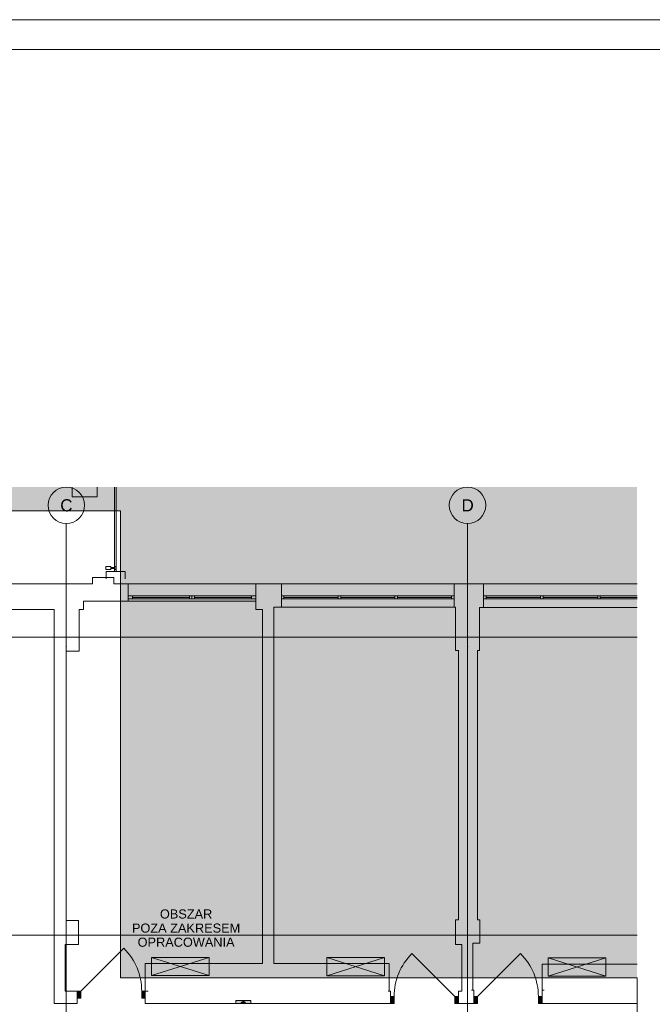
# Paper-space layout 'A-26 ROZBIÓRKI - PIĘTRO 8' of a CAD drawing. Header units: millimetres. Extents: x 0 to 540, y 0 to 297.
# Tile 6 of 9: x 198 to 302, y 135 to 297. Entities that reach past the tile are written whole.
import ezdxf
from ezdxf.xclip import XClip

# ---------------------------------------------------------------- set-up
doc = ezdxf.new("R2010")
doc.units = ezdxf.units.MM
doc.header["$MEASUREMENT"] = 0
doc.header["$XCLIPFRAME"] = 0
doc.linetypes.add('DASHDOTX2', pattern=[1000, 500, -250, 0, -250])
doc.linetypes.add('PRZERYWANA_DU_A', pattern=[550, 350.0000000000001, -199.9999999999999])
for name, color, linetype, lineweight in [('0_Nr_pióra__2', 8, 'Continuous', 13), ('A_podkład_Nr_pióra__2', 8, 'Continuous', 13), ('A_wyposażenie_Nr_pióra__1', 7, 'Continuous', 20), ('A_wyposażenie_Nr_pióra__2', 8, 'Continuous', 13), ('A_ściany_Nr_pióra__1', 7, 'Continuous', 20), ('A_ściany_Nr_pióra__2', 8, 'Continuous', 13), ('Drzwi Archicad_Nr_pióra__1', 7, 'Continuous', 20)]:
    doc.layers.add(name, color=color, linetype=linetype, lineweight=lineweight)
for name, color, linetype, lineweight, true_color in [('A_Arkusz_Nr_pióra__255', 7, 'Continuous', 15, 0x242424), ('A_linie_Nr_pióra__7', 7, 'Continuous', 18, 0x171717), ('A_opis_Nr_pióra__7', 7, 'Continuous', 18, 0x171717), ('A_osie_Nr_pióra__16', 7, 'Continuous', 5, 0x0f0f0f), ('A_osie_Nr_pióra__76', 7, 'Continuous', 5, 0x2d2d2d), ('A_ściany_Nr_pióra__19', 7, 'Continuous', 5, 0x191919), ('Okna Archicada_Nr_pióra__19', 7, 'Continuous', 5, 0x191919)]:
    doc.layers.add(name, color=color, linetype=linetype, lineweight=lineweight, true_color=true_color)
for name, color, linetype in [('A_podrys', 7, 'Continuous'), ('A_wyposażenie', 7, 'Continuous'), ('Drzwi Archicad', 7, 'Continuous')]:
    doc.layers.add(name, color=color, linetype=linetype)
doc.styles.add('STYL_AUTOMATYCZNY_1', font='arial.ttf')

# ---------------------------------------------------------------- blocks, each defined once
blk = doc.blocks.new('Rysunek_1_1', base_point=(-1569.727212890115, -334.6624590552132))
at = {"linetype": 'Continuous', "lineweight": 0, "true_color": 0x484848}
blk.add_hatch(color=251, dxfattribs=at).paths.add_polyline_path([(49.01414782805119, 44.4123740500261), (57.3989115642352, 44.4123740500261), (57.3989115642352, 216.2223770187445), (214.4641249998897, 216.2223770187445), (214.4641249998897, 139.4123788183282), (299.4641219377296, 139.4123788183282), (299.4641219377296, 220.1214278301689), (49.01414782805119, 220.1214278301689)])
at = {"layer": 'A_wyposażenie', "linetype": 'Continuous', "lineweight": 0, "true_color": 0xfdfdfd}
for points in [[(219.5698870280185, 142.7563767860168), (219.5698870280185, 141.756629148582), (219.5698870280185, 139.7563767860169), (229.0698870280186, 139.7563767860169), (229.0698870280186, 142.7563767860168)], [(257.9198960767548, 142.7521226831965), (248.4198960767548, 142.7521226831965), (248.4198960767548, 139.7521226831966), (257.9198960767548, 139.7521226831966), (257.9198960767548, 141.7523750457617)], [(284.8198960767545, 142.6621226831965), (284.8198960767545, 141.6623750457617), (284.8198960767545, 139.6621226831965), (294.3198960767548, 139.6621226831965), (294.3198960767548, 142.6621226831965)], [(235.9198960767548, 135.1623750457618), (235.9198960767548, 135.6623750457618), (233.4698960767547, 135.6623750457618), (233.4698960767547, 135.1623750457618)], [(234.3948960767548, 135.3411408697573, 0.8737576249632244), (234.3948960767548, 135.2411408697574), (234.9948960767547, 135.2411408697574, 0.697618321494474), (234.9948960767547, 135.3411408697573)], [(234.3948960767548, 135.6623750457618), (234.3948960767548, 135.6164270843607), (234.9948960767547, 135.6164270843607), (234.9948960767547, 135.6623750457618)], [(234.4448960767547, 135.6164270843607), (234.4448960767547, 135.5790415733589), (234.9448960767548, 135.5790415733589), (234.9448960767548, 135.6164270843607)], [(234.7448960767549, 135.5790415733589), (234.6448960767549, 135.5790415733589), (234.6448960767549, 135.3411408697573), (234.7448960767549, 135.3411408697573)]]:
    blk.add_hatch(color=7, dxfattribs=at).paths.add_polyline_path(points)
at = {"layer": 'Drzwi Archicad', "linetype": 'Continuous', "lineweight": 0, "true_color": 0xfdfdfd}
for points in [[(207.3698960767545, 137.1923750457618), (207.3698960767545, 136.0423750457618), (207.9698960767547, 136.0423750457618), (207.9698960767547, 137.1923750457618)], [(218.5698960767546, 136.0423750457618), (218.5698960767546, 137.1923750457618), (217.9698960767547, 137.1923750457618), (217.9698960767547, 136.0423750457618)], [(258.8883040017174, 135.1623750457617), (259.4883040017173, 135.1623750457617), (259.4883040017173, 136.3123750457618), (258.8883040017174, 136.3123750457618)], [(270.0883040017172, 136.3123750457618), (269.4883040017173, 136.3123750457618), (269.4883040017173, 135.1623750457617), (270.0883040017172, 135.1623750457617)], [(272.6198960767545, 136.3123750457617), (272.6198960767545, 135.1623750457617), (273.2198960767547, 135.1623750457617), (273.2198960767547, 136.3123750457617)], [(283.8198960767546, 135.1623750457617), (283.8198960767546, 136.3123750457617), (283.2198960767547, 136.3123750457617), (283.2198960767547, 135.1623750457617)]]:
    blk.add_hatch(color=7, dxfattribs=at).paths.add_polyline_path(points)
at = {"layer": '0_Nr_pióra__2', "color": 8, "linetype": 'PRZERYWANA_DU_A', "lineweight": 13, "flags": 128}
for points in [[(299.4641210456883, 139.4123750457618), (214.4641210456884, 139.4123750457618), (214.4641210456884, 216.2223750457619), (57.39891084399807, 216.2223750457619), (57.39891084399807, 44.41237504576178)], [(299.4641210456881, 44.41237504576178), (299.4641210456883, 139.4123750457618)]]:
    blk.add_lwpolyline(points, dxfattribs=at)
at = {"layer": 'A_linie_Nr_pióra__7', "color": 250, "linetype": 'Continuous', "lineweight": 18, "true_color": 0x171717, "flags": 128}
blk.add_lwpolyline([(206.5598960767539, 220.1214319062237), (206.5598960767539, 218.492375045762), (210.6598960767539, 218.492375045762), (210.6598960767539, 220.1214319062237)], dxfattribs=at)
at = {"layer": 'A_osie_Nr_pióra__16', "color": 250, "linetype": 'DASHDOTX2', "lineweight": 5, "true_color": 0x0f0f0f}
for p, q in [((205.569896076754, 193.8703514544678), (205.569897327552, 214.1214334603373)), ((271.5698960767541, 193.8703514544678), (271.5698957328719, 214.1214334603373)), ((299.4641201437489, 195.4123764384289), (75.26522860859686, 195.4123764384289)), ((205.569897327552, 193.870352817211), (205.569897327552, 44.4123746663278)), ((271.5698957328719, 193.870352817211), (271.5698957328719, 44.4123746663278)), ((299.4641181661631, 146.4123783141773), (75.26522726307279, 146.4123783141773))]:
    blk.add_line(p, q, dxfattribs=at)
for p in [(205.569896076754, 193.8703514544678), (205.569896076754, 193.8703514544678), (271.5698960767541, 193.8703514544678), (271.5698960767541, 193.8703514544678)]:
    blk.add_point(p, dxfattribs=at)
at = {"layer": 'A_osie_Nr_pióra__76', "color": 250, "linetype": 'Continuous', "lineweight": 5, "true_color": 0x2d2d2d}
for centre in [(205.569896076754, 217.1214319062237), (271.5698960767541, 217.1214319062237)]:
    blk.add_circle(centre, 3, dxfattribs=at)
at = {"layer": 'A_podkład_Nr_pióra__2', "color": 8, "linetype": 'Continuous', "lineweight": 13}
for p, q in [((213.5048585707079, 220.1214316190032), (213.5048585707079, 206.2408175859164)), ((213.7593995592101, 206.2408175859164), (213.7593995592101, 220.1214316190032)), ((212.0654788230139, 206.5492561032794), (212.0654788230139, 207.0633202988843)), ((212.0654788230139, 207.0633202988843), (212.8879815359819, 207.0633202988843)), ((212.8879815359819, 206.5492561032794), (212.0654788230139, 206.5492561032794)), ((212.1093969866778, 205.0408157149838), (212.1093969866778, 206.2408175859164)), ((215.2593981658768, 206.2408175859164), (212.1093969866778, 206.2408175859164)), ((212.8879815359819, 207.0633202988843), (212.8879815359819, 206.5492561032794)), ((212.8879815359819, 206.9090991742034), (213.5048585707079, 206.9090991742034)), ((213.5048585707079, 206.7034734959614), (212.8879815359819, 206.7034734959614)), ((213.7104842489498, 207.0633202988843), (213.5048585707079, 207.0633202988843)), ((213.5048585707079, 206.5492561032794), (213.7104842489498, 206.5492561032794)), ((213.7104842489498, 206.5492561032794), (213.7104842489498, 207.0633202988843)), ((215.2593981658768, 206.2408175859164), (215.2593981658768, 205.0408157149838))]:
    blk.add_line(p, q, dxfattribs=at)
at = {"layer": 'A_wyposażenie_Nr_pióra__1', "color": 7, "linetype": 'Continuous', "lineweight": 20}
blk.add_arc((234.5286223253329, 135.2911408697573), 0.05305652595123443, 109.5429256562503, 250.4570743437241, dxfattribs=at)
at = {"layer": 'A_wyposażenie_Nr_pióra__2', "color": 8, "linetype": 'Continuous', "lineweight": 13}
for p, q in [((219.5698868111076, 139.7563758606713), (229.0698879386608, 142.7563768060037)), ((229.0698879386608, 139.7563758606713), (219.5698868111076, 142.7563768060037)), ((257.9198968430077, 139.7521213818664), (248.4198957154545, 142.7521223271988)), ((248.4198957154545, 139.7521213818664), (257.9198968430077, 142.7521223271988)), ((294.3198963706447, 139.6621242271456), (284.8198952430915, 142.6621214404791)), ((284.8198952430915, 139.6621242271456), (294.3198963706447, 142.6621214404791))]:
    blk.add_line(p, q, dxfattribs=at)
at = {"layer": 'A_wyposażenie_Nr_pióra__2', "color": 8, "linetype": 'Continuous', "lineweight": 13, "flags": 128}
for points in [[(219.5698870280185, 142.7563767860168), (229.0698870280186, 142.7563767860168), (229.0698870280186, 139.7563767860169), (219.5698870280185, 139.7563767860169), (219.5698870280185, 141.756629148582)], [(257.9198960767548, 142.7521226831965), (248.4198960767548, 142.7521226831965), (248.4198960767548, 139.7521226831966), (257.9198960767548, 139.7521226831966), (257.9198960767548, 141.7523750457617)], [(284.8198960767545, 142.6621226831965), (294.3198960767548, 142.6621226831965), (294.3198960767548, 139.6621226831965), (284.8198960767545, 139.6621226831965), (284.8198960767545, 141.6623750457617)], [(235.9198960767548, 135.1623750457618), (233.4698960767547, 135.1623750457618), (233.4698960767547, 135.6623750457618), (235.9198960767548, 135.6623750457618)], [(234.3948960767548, 135.6623750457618), (234.3948960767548, 135.6164270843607), (234.9948960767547, 135.6164270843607), (234.9948960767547, 135.6623750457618)], [(234.4448960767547, 135.6164270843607), (234.4448960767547, 135.5790415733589), (234.9448960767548, 135.5790415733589), (234.9448960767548, 135.6164270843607)], [(234.7448960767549, 135.5790415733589), (234.6448960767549, 135.5790415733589), (234.6448960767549, 135.3411408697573), (234.7448960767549, 135.3411408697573)]]:
    blk.add_lwpolyline(points, close=True, dxfattribs=at)
blk.add_lwpolyline([(234.3948960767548, 135.3411408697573, 0.8737576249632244), (234.3948960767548, 135.2411408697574), (234.9948960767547, 135.2411408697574, 0.697618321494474), (234.9948960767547, 135.3411408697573)], format="xyb", close=True, dxfattribs=at)
at = {"layer": 'A_wyposażenie_Nr_pióra__2', "color": 8, "linetype": 'Continuous', "lineweight": 13}
for centre, start, end in [((234.5286223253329, 135.2911408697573), 109.5429256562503, 250.4570743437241), ((234.6626441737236, 135.2911408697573), 109.5429256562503, 250.4570743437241), ((234.7311321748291, 135.2911408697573), 289.5429256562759, 70.45707434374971), ((234.8611698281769, 135.2911408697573), 289.5429256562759, 70.45707434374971)]:
    blk.add_arc(centre, 0.05305652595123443, start, end, dxfattribs=at)
at = {"layer": 'A_ściany_Nr_pióra__1', "color": 7, "linetype": 'Continuous', "lineweight": 20}
for p, q in [((215.7348958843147, 201.3423748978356), (215.7348958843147, 204.2223734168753)), ((240.9798945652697, 200.3523763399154), (240.9798945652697, 204.2223734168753)), ((269.3498974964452, 200.3523763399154), (269.3498974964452, 204.2223734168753)), ((274.2098968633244, 200.2923732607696), (274.2098968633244, 204.2223734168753)), ((207.3698964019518, 137.1923768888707), (206.8998959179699, 137.1923768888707)), ((207.3698964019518, 137.1923768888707), (207.3698964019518, 136.0423763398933)), ((218.5698976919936, 137.1923768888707), (219.0398944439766, 137.1923768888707)), ((218.5698976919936, 137.1923768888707), (218.5698976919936, 136.0423763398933)), ((258.8883057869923, 137.1923768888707), (258.5183042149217, 137.1923768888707)), ((258.8883057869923, 136.3123752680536), (258.8883057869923, 137.1923768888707)), ((258.8883057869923, 135.1623747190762), (258.8883057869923, 136.3123752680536)), ((270.0883033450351, 137.1923768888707), (270.4583049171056, 137.1923768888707)), ((270.0883033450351, 136.3123752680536), (270.0883033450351, 137.1923768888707)), ((270.0883033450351, 135.1623747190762), (270.0883033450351, 136.3123752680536)), ((272.6198973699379, 137.3723749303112), (272.2498957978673, 137.3723749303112)), ((272.6198973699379, 136.3123752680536), (272.6198973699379, 137.3723749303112)), ((272.6198973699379, 135.1623747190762), (272.6198973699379, 136.3123752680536)), ((283.8198949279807, 137.3723749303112), (284.1898965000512, 137.3723749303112)), ((283.8198949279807, 136.3123752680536), (283.8198949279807, 137.3723749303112)), ((283.8198949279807, 135.1623747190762), (283.8198949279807, 136.3123752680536)), ((207.3698964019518, 135.1623747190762), (206.9998948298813, 135.1623747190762)), ((207.3698964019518, 136.0423763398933), (207.3698964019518, 135.1623747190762)), ((218.5698976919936, 136.0423763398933), (218.5698976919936, 135.1623747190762)), ((218.5698976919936, 135.1623747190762), (218.9398955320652, 135.1623747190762)), ((258.8883057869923, 135.1623747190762), (258.4183053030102, 135.1623747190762)), ((270.0883033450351, 135.1623747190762), (270.558303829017, 135.1623747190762)), ((272.6198973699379, 135.1623747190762), (272.1498968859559, 135.1623747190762)), ((283.8198949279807, 135.1623747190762), (284.2898954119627, 135.1623747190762))]:
    blk.add_line(p, q, dxfattribs=at)
at = {"layer": 'A_ściany_Nr_pióra__1', "color": 7, "linetype": 'Continuous', "lineweight": 20, "flags": 128}
for points in [[(208.4148960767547, 204.2223750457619), (195.7348960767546, 204.2223750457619)], [(209.8750909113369, 204.2223750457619), (208.4148960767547, 204.2223750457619)], [(213.375090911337, 205.2223750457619), (209.8750909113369, 205.2223750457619)], [(209.8750909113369, 205.2223750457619), (209.8750909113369, 204.2223750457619)], [(213.375090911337, 204.2223750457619), (213.375090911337, 205.2223750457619)], [(215.7348960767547, 204.2223750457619), (213.375090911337, 204.2223750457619)], [(236.7348960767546, 201.3423750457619), (236.7348960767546, 204.2223750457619)], [(239.6898960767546, 204.2223750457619), (236.7348960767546, 204.2223750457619)], [(240.9798960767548, 204.222375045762), (239.6898960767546, 204.222375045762)], [(269.5998960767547, 204.222375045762), (269.3498960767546, 204.222375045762)], [(274.2098960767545, 204.222375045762), (269.5998960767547, 204.222375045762)], [(208.4148960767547, 199.9923750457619), (208.4148960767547, 201.3423750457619)], [(208.4148960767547, 201.3423750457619), (215.7348960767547, 201.3423750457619)], [(236.7348960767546, 201.3423750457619), (236.7348960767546, 199.9923750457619)], [(195.7348960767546, 199.9923750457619), (203.5698960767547, 199.9923750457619)], [(203.5698960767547, 199.9923750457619), (203.5698960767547, 193.1323766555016)], [(207.7148960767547, 193.1323766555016), (207.7148960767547, 199.9923750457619)], [(207.7148960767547, 199.9923750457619), (208.4148960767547, 199.9923750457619)], [(236.7348960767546, 199.9923750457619), (237.8448960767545, 199.9923750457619)], [(237.8448960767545, 199.9923750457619), (237.8448960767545, 141.7623750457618)], [(239.6898960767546, 200.3523750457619), (240.9798960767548, 200.3523750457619)], [(239.6898960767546, 199.9923750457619), (239.6898960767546, 200.3523750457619)], [(239.6898960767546, 141.7623750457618), (239.6898960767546, 199.9923750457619)], [(269.3498960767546, 200.3523750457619), (269.5998960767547, 200.3523750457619)], [(269.5998960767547, 200.3523750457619), (269.5998960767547, 200.292375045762)], [(269.5998960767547, 200.292375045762), (269.5998960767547, 193.2323766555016)], [(273.5598960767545, 193.2323766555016), (273.5598960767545, 200.292375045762)], [(273.5598960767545, 200.292375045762), (274.2098960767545, 200.292375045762)], [(203.5698960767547, 193.1323766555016), (203.5698960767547, 148.8423766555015)], [(205.5648960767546, 148.8423766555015), (205.5648960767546, 193.1323766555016)], [(205.5648960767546, 193.1323766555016), (207.7148960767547, 193.1323766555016)], [(269.5998960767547, 193.2323766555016), (270.0698960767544, 193.2323766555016)], [(270.0698960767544, 193.2323766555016), (270.0698960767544, 148.9423766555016)], [(273.2098960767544, 148.9423766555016), (273.2098960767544, 193.2323766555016)], [(273.2098960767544, 193.2323766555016), (273.5598960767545, 193.2323766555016)], [(203.5698960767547, 148.8423766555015), (203.5698960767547, 144.8923766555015)], [(207.5698960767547, 148.8423766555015), (205.5648960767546, 148.8423766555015)], [(207.5698960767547, 144.8923766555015), (207.5698960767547, 148.8423766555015)], [(270.0698960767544, 148.9423766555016), (269.5698960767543, 148.9423766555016)], [(269.5698960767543, 148.9423766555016), (269.5698960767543, 145.0923766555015)], [(273.5698960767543, 148.9423766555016), (273.2098960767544, 148.9423766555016)], [(273.5698960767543, 145.0923766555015), (273.5698960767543, 148.9423766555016)], [(203.5698960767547, 144.8923766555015), (203.5698960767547, 135.1623750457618)], [(205.3698960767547, 137.1923750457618), (205.3698960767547, 144.8923766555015)], [(205.3698960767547, 144.8923766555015), (207.5698960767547, 144.8923766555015)], [(269.5698960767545, 145.0923766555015), (269.5698960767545, 144.9023766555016)], [(269.5698960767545, 144.9023766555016), (270.6198960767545, 144.9023766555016)], [(270.6198960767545, 144.9023766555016), (270.6198960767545, 137.3723750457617)], [(272.4198960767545, 144.9023766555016), (272.4198960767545, 145.0923766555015)], [(272.4198960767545, 145.0923766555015), (273.5698960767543, 145.0923766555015)], [(272.4198960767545, 137.3723750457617), (272.4198960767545, 144.9023766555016)], [(237.8448960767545, 141.7623750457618), (218.5698960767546, 141.7623750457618)], [(218.5698960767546, 141.7623750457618), (218.5698960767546, 137.1923750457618)], [(258.6798960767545, 141.7623750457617), (239.6898960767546, 141.7623750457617)], [(258.6798960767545, 137.1923750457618), (258.6798960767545, 141.7623750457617)], [(299.4641210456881, 141.6623750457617), (283.8198960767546, 141.6623750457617)], [(283.8198960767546, 141.6623750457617), (283.8198960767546, 137.3723750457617)], [(207.3698960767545, 137.1923750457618), (205.3698960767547, 137.1923750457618)], [(258.8883039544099, 137.1923750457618), (258.6798960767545, 137.1923750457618)], [(270.6198960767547, 137.1923750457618), (270.0883039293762, 137.1923750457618)], [(270.6198960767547, 137.3723750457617), (270.6198960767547, 137.1923750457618)], [(272.6198960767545, 137.3723750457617), (272.4198960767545, 137.3723750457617)], [(203.5698960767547, 135.1623750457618), (207.3698960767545, 135.1623750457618)], [(218.5698960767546, 135.1623750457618), (258.6798960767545, 135.1623750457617)], [(258.6798960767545, 135.1623750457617), (258.8883039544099, 135.1623750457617)], [(270.0883039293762, 135.1623750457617), (270.6198960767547, 135.1623750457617)], [(270.6198960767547, 135.1623750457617), (272.6198960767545, 135.1623750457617)], [(283.8198960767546, 135.1623750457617), (299.4641210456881, 135.1623750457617)]]:
    blk.add_lwpolyline(points, dxfattribs=at)
at = {"layer": 'A_ściany_Nr_pióra__19', "color": 250, "linetype": 'Continuous', "lineweight": 5, "true_color": 0x191919}
for p, q in [((236.7348950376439, 204.2223734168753), (215.7348958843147, 204.2223734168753)), ((269.3498974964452, 204.2223734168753), (240.9798945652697, 204.2223734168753)), ((299.4641219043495, 204.2223752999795), (274.2098962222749, 204.2223752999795)), ((215.7348958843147, 201.3423748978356), (236.7348950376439, 201.3423748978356)), ((240.9798945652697, 200.3523763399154), (269.3498974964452, 200.3523763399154)), ((274.2098962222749, 200.292376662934), (299.4641219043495, 200.292376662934))]:
    blk.add_line(p, q, dxfattribs=at)
at = {"layer": 'A_ściany_Nr_pióra__2', "color": 8, "linetype": 'Continuous', "lineweight": 13, "flags": 128}
for points in [[(235.9198960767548, 135.6623750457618), (233.4698960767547, 135.6623750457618)], [(233.4698960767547, 135.6623750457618), (233.4698960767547, 135.1623750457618)], [(233.4698960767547, 135.1623750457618), (235.9198960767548, 135.1623750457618)], [(235.9198960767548, 135.1623750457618), (235.9198960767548, 135.6623750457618)]]:
    blk.add_lwpolyline(points, dxfattribs=at)
at = {"layer": 'Drzwi Archicad_Nr_pióra__1', "color": 7, "linetype": 'Continuous', "lineweight": 20}
for p, q in [((207.9698973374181, 137.1923768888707), (215.0409642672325, 144.2634438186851)), ((269.4883024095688, 136.3123752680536), (262.4172354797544, 143.3834421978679)), ((273.2198945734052, 136.3123752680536), (280.2909652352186, 143.3834421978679)), ((207.3698964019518, 137.1923768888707), (206.8998959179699, 137.1923768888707)), ((207.3698964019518, 137.1923768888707), (206.8998959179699, 137.1923768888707)), ((207.3698964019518, 137.1923768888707), (207.9698973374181, 137.1923768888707)), ((207.3698964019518, 136.0423763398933), (207.3698964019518, 137.1923768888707)), ((207.3698964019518, 137.1923768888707), (207.3698964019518, 136.0423763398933)), ((207.3698964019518, 137.1923768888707), (207.3698964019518, 136.0423763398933)), ((207.9698973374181, 137.1923768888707), (207.9698973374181, 136.0423763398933)), ((217.9698967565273, 136.0423763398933), (217.9698967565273, 137.1923768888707)), ((217.9698967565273, 137.1923768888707), (218.5698976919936, 137.1923768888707)), ((218.5698976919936, 137.1923768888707), (218.5698976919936, 136.0423763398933)), ((218.5698976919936, 137.1923768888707), (218.5698976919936, 136.0423763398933)), ((218.5698976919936, 137.1923768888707), (218.5698976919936, 136.0423763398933)), ((218.5698976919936, 137.1923768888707), (219.0398944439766, 137.1923768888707)), ((218.5698976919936, 137.1923768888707), (219.0398944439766, 137.1923768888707)), ((258.8883057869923, 137.1923768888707), (258.5183042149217, 137.1923768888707)), ((258.8883057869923, 137.1923768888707), (258.5183042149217, 137.1923768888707)), ((258.8883057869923, 136.3123752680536), (258.8883057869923, 137.1923768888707)), ((258.8883057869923, 136.3123752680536), (258.8883057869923, 137.1923768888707)), ((259.4883029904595, 136.3123752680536), (258.8883057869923, 136.3123752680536)), ((258.8883057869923, 136.3123752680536), (258.8883057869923, 135.1623747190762)), ((258.8883057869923, 135.1623747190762), (258.8883057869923, 136.3123752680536)), ((258.8883057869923, 135.1623747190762), (258.8883057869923, 136.3123752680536)), ((259.4883029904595, 135.1623747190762), (259.4883029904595, 136.3123752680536)), ((270.0883033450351, 136.3123752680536), (269.4883024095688, 136.3123752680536)), ((269.4883024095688, 136.3123752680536), (269.4883024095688, 135.1623747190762)), ((270.0883033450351, 136.3123752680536), (270.0883033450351, 137.1923768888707)), ((270.0883033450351, 136.3123752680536), (270.0883033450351, 137.1923768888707)), ((270.0883033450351, 137.1923768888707), (270.4583049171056, 137.1923768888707)), ((270.0883033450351, 137.1923768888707), (270.4583049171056, 137.1923768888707)), ((270.0883033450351, 135.1623747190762), (270.0883033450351, 136.3123752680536)), ((270.0883033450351, 135.1623747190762), (270.0883033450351, 136.3123752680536)), ((270.0883033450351, 135.1623747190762), (270.0883033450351, 136.3123752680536)), ((272.6198973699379, 137.3723749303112), (272.2498957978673, 137.3723749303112)), ((272.6198973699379, 137.3723749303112), (272.2498957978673, 137.3723749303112)), ((272.6198973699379, 136.3123752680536), (272.6198973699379, 137.3723749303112)), ((272.6198973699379, 136.3123752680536), (272.6198973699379, 137.3723749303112)), ((272.6198973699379, 136.3123752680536), (273.2198945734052, 136.3123752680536)), ((272.6198973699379, 135.1623747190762), (272.6198973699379, 136.3123752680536)), ((272.6198973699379, 135.1623747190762), (272.6198973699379, 136.3123752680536)), ((272.6198973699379, 135.1623747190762), (272.6198973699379, 136.3123752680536)), ((273.2198945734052, 136.3123752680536), (273.2198945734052, 135.1623747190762)), ((283.2198977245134, 135.1623747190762), (283.2198977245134, 136.3123752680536)), ((283.2198977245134, 136.3123752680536), (283.8198949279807, 136.3123752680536)), ((283.8198949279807, 136.3123752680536), (283.8198949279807, 137.3723749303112)), ((283.8198949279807, 136.3123752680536), (283.8198949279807, 137.3723749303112)), ((283.8198949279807, 137.3723749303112), (284.1898965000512, 137.3723749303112)), ((283.8198949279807, 137.3723749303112), (284.1898965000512, 137.3723749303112)), ((283.8198949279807, 136.3123752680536), (283.8198949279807, 135.1623747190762)), ((283.8198949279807, 135.1623747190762), (283.8198949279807, 136.3123752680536)), ((283.8198949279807, 135.1623747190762), (283.8198949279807, 136.3123752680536)), ((207.3698964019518, 135.1623747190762), (206.9998948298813, 135.1623747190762)), ((207.3698964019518, 135.1623747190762), (206.9998948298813, 135.1623747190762)), ((207.9698973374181, 136.0423763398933), (207.3698964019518, 136.0423763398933)), ((207.3698964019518, 136.0423763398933), (207.3698964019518, 135.1623747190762)), ((207.3698964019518, 136.0423763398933), (207.3698964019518, 135.1623747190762)), ((218.5698976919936, 136.0423763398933), (217.9698967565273, 136.0423763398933)), ((218.5698976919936, 136.0423763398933), (218.5698976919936, 135.1623747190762)), ((218.5698976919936, 136.0423763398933), (218.5698976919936, 135.1623747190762)), ((218.5698976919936, 135.1623747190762), (218.9398955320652, 135.1623747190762)), ((218.5698976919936, 135.1623747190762), (218.9398955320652, 135.1623747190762)), ((258.8883057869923, 135.1623747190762), (258.4183053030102, 135.1623747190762)), ((258.8883057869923, 135.1623747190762), (258.4183053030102, 135.1623747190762)), ((258.8883057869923, 135.1623747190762), (259.4883029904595, 135.1623747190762)), ((269.4883024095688, 135.1623747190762), (270.0883033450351, 135.1623747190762)), ((270.0883033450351, 135.1623747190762), (270.558303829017, 135.1623747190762)), ((270.0883033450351, 135.1623747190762), (270.558303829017, 135.1623747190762)), ((272.6198973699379, 135.1623747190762), (272.1498968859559, 135.1623747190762)), ((272.6198973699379, 135.1623747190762), (272.1498968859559, 135.1623747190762)), ((273.2198945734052, 135.1623747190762), (272.6198973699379, 135.1623747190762)), ((283.8198949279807, 135.1623747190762), (283.2198977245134, 135.1623747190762)), ((283.8198949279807, 135.1623747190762), (284.2898954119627, 135.1623747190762)), ((283.8198949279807, 135.1623747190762), (284.2898954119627, 135.1623747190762))]:
    blk.add_line(p, q, dxfattribs=at)
for centre, radius, start, end in [((207.9698960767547, 137.1923750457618), 10.00000000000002, 0, 44.99999999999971), ((269.4883040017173, 136.3123750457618), 10, 135.0000000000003, 180), ((273.2198960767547, 136.3123750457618), 10.00000000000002, 0, 44.99999999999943)]:
    blk.add_arc(centre, radius, start, end, dxfattribs=at)
at = {"layer": 'Okna Archicada_Nr_pióra__19', "color": 250, "linetype": 'Continuous', "lineweight": 5, "true_color": 0x191919}
for p, q in [((215.7348958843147, 201.7223744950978), (215.7348958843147, 202.2223765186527)), ((215.7348958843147, 202.2223765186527), (236.7348950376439, 202.2223765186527)), ((236.7348950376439, 201.7223744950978), (215.7348958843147, 201.7223744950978)), ((216.4348957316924, 201.7223744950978), (216.4348957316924, 202.2223765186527)), ((216.4348957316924, 201.9723736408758), (225.8348942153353, 201.9723736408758)), ((225.8348942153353, 202.2223765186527), (225.8348942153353, 201.7143768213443)), ((226.2348973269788, 202.2223765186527), (226.2348973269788, 201.7223744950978)), ((226.6348967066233, 202.2223765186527), (226.6348967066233, 201.7143768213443)), ((236.0348951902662, 201.9723736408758), (226.6348967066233, 201.9723736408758)), ((236.0348951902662, 201.7223744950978), (236.0348951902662, 202.2223765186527)), ((236.7348950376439, 202.2223765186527), (236.7348950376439, 201.7223744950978)), ((240.9798945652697, 201.7223744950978), (240.9798945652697, 202.2223765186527)), ((240.9798945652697, 202.2223765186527), (269.3498974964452, 202.2223765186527)), ((269.3498974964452, 201.7223744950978), (240.9798945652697, 201.7223744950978)), ((241.3798976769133, 202.2223765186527), (241.3798976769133, 201.7223744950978)), ((250.3032303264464, 201.9723736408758), (241.3798976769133, 201.9723736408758)), ((250.3032303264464, 202.2223765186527), (250.3032303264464, 201.7223744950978)), ((250.7032297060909, 202.2223765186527), (250.7032297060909, 201.7223744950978)), ((259.6265623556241, 201.9723736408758), (250.7032297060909, 201.9723736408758)), ((259.6265623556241, 202.2223765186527), (259.6265623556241, 201.7223744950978)), ((260.0265617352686, 202.2223765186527), (260.0265617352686, 201.7223744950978)), ((268.9498943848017, 201.9723736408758), (260.0265617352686, 201.9723736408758)), ((268.9498943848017, 202.2223765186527), (268.9498943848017, 201.7223744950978)), ((269.3498974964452, 202.2223765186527), (269.3498974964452, 201.7223744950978)), ((274.2098962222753, 201.7223735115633), (274.2098968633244, 202.2223765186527)), ((299.46412190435, 201.7223735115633), (274.2098962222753, 201.7223735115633)), ((274.2098968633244, 202.2223765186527), (299.46412190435, 202.2223761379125)), ((274.6098962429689, 202.2223765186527), (274.6098962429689, 201.7223744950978)), ((283.5932282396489, 201.9723736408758), (274.6098962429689, 201.9723736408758)), ((283.5932282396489, 202.2223765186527), (283.5932282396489, 201.7223744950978)), ((283.9932276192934, 202.2223765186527), (283.9932276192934, 201.7223744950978)), ((292.9765633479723, 201.9723736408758), (283.9932276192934, 201.9723736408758)), ((292.9765633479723, 202.2223765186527), (292.9765633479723, 201.7223744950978)), ((299.4641224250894, 201.9723767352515), (293.3765618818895, 201.9723767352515)), ((293.3765627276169, 202.2223765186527), (293.3765627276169, 201.7223744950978))]:
    blk.add_line(p, q, dxfattribs=at)
at = {"layer": 'A_opis_Nr_pióra__7', "color": 250, "linetype": 'Continuous', "lineweight": 18, "true_color": 0x171717, "insert": (225.2783889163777, 147.5713192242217), "char_height": 1.5, "attachment_point": 5, "line_spacing_factor": 0.9285777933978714, "style": 'STYL_AUTOMATYCZNY_1'}
blk.add_mtext('\\A1;{\\pqc;\\fArial|b0|i0|c238|p0;\\W1.000000;OBSZAR\\P\\pqc;\\fArial|b0|i0|c238|p0;\\W1.000000;POZA ZAKRESEM \\P\\pqc;\\fArial|b0|i0|c238|p0;\\W1.000000;OPRACOWANIA}', dxfattribs=at)
at = {"layer": 'A_osie_Nr_pióra__76', "color": 250, "linetype": 'Continuous', "lineweight": 5, "true_color": 0x2d2d2d, "char_height": 2, "attachment_point": 1, "style": 'STYL_AUTOMATYCZNY_1'}
for s, insert in [('\\A1;{\\pql;\\pt0;\\fArial|b0|i0|c238|p0;\\W1.000000;C}', (204.5794910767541, 218.1214319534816)), ('\\A1;{\\pql;\\pt0;\\fArial|b0|i0|c238|p0;\\W1.000000;D}', (270.5794910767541, 218.1214319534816))]:
    blk.add_mtext(s, dxfattribs=dict(at, insert=insert))

psp = doc.layouts.new('A-26 ROZBIÓRKI - PIĘTRO 8')

# ---------------------------------------------------------------- linework, layer by layer
at = {"layer": 'A_Arkusz_Nr_pióra__255', "color": 250, "linetype": 'Continuous', "lineweight": 15, "true_color": 0x242424}
psp.add_line((535.1000000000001, 292.1), (29.90003742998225, 292.1), dxfattribs=at)
at = {"layer": 'A_Arkusz_Nr_pióra__255', "color": 250, "linetype": 'Continuous', "lineweight": 15, "true_color": 0x242424, "flags": 128}
psp.add_lwpolyline([(-1.040834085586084e-14, 297), (540, 297), (540, 1.109329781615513e-14), (-1.040834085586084e-14, 1.109329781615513e-14)], close=True, dxfattribs=at)

# ---------------------------------------------------------------- block references
at = {"layer": 'A_podrys', "color": 37, "linetype": 'Continuous', "lineweight": 5, "true_color": 0x656532}
ref = psp.add_blockref('Rysunek_1_1', (-1569.727212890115, -334.6624590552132), dxfattribs=at)
XClip(ref).set_block_clipping_path([(49.01414979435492, 44.41237504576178), (299.4641210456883, 220.1214319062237)])

doc.saveas('drawing.dxf')
